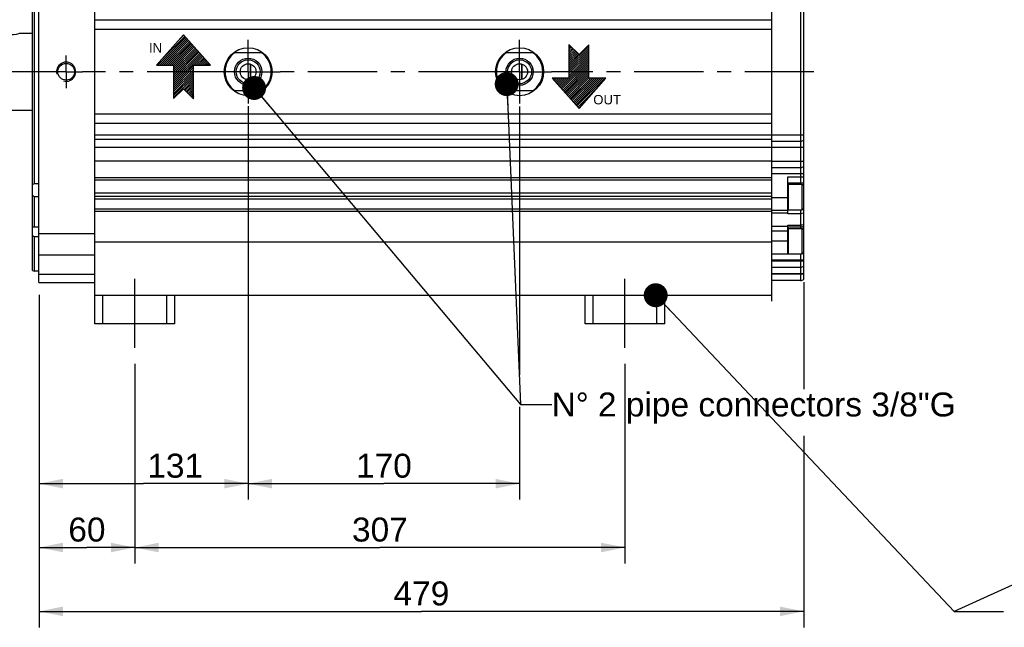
# Model space of a CAD drawing. Header units: millimetres. Extents: x 0 to 420, y 0 to 297.
# Tile 24 of 45: x 103 to 227, y 103 to 180. Entities that reach past the tile are written whole.
import ezdxf

# ---------------------------------------------------------------- set-up
doc = ezdxf.new("R2010")
doc.units = ezdxf.units.MM
doc.header["$LTSCALE"] = 23.1
doc.linetypes.add('CENTER', pattern=[0.6, 0.375, -0.075, 0.075, -0.075])
doc.layers.get('0').update_dxf_attribs({"linetype": 'CONTINUOUS'})
for name, color, linetype in [('AXIS', 7, 'CONTINUOUS'), ('COMPONENTS', 7, 'CONTINUOUS'), ('DETAIL', 7, 'CONTINUOUS'), ('DIMENSION', 7, 'CONTINUOUS')]:
    doc.layers.add(name, color=color, linetype=linetype)
doc.styles.get("Standard").update_dxf_attribs({"font": 'arial.ttf'})
doc.styles.add('TEXTSTYLE_11', font='arial.ttf')
doc.dimstyles.new('DIMSTYLE_11', dxfattribs={"dimtxt": 3, "dimasz": 3, "dimexe": 0.18, "dimexo": 0.0625, "dimgap": 0.09, "dimtad": 1, "dimdec": 3, "dimlfac": 5, "dimdsep": 46, "dimtxsty": 'STANDARD', "dimblk": '_FILLED', "dimblk1": '_FILLED', "dimblk2": '_FILLED', "dimcen": 0.09, "dimadec": 0, "dimazin": 0, "dimtp": 0.5, "dimtm": 0.5, "dimtfac": 1, "dimtdec": 3, "dimtofl": 0, "dimtmove": 0, "dimatfit": 3, "dimldrblk": '_FILLED', "dimfxl": 1, "dimtolj": 1, "dimarcsym": 0})
doc.dimstyles.new('DIMSTYLE_4', dxfattribs={"dimtxt": 3, "dimasz": 3, "dimexe": 0.18, "dimexo": 0.0625, "dimgap": 0.09, "dimtad": 1, "dimlfac": 5, "dimdsep": 46, "dimtxsty": 'STANDARD', "dimblk": '_FILLED', "dimblk1": '_FILLED', "dimblk2": '_FILLED', "dimcen": 0.09, "dimadec": 0, "dimazin": 0, "dimtp": 0.3, "dimtm": 0.3, "dimtfac": 1, "dimtofl": 0, "dimtmove": 0, "dimatfit": 3, "dimldrblk": '_FILLED', "dimfxl": 1, "dimtolj": 1, "dimarcsym": 0})
doc.dimstyles.new('DIMSTYLE_5', dxfattribs={"dimtxt": 3, "dimasz": 3, "dimexe": 0.18, "dimexo": 0.0625, "dimgap": 0.09, "dimtad": 1, "dimlfac": 5, "dimdsep": 46, "dimtxsty": 'STANDARD', "dimblk": '_FILLED', "dimblk1": '_FILLED', "dimblk2": '_FILLED', "dimcen": 0.09, "dimadec": 0, "dimazin": 0, "dimtp": 0.5, "dimtm": 0.5, "dimtfac": 1, "dimtofl": 0, "dimtmove": 0, "dimatfit": 3, "dimldrblk": '_FILLED', "dimfxl": 1, "dimtolj": 1, "dimarcsym": 0})
doc.dimstyles.new('DIMSTYLE_8', dxfattribs={"dimtxt": 3, "dimasz": 3, "dimexe": 0.18, "dimexo": 0.0625, "dimgap": 0.09, "dimtad": 1, "dimlfac": 5, "dimdsep": 46, "dimtxsty": 'STANDARD', "dimblk": '_FILLED', "dimblk1": '_FILLED', "dimblk2": '_FILLED', "dimcen": 0.09, "dimadec": 0, "dimazin": 0, "dimtp": 0.8, "dimtm": 0.8, "dimtfac": 1, "dimtofl": 0, "dimtmove": 0, "dimatfit": 3, "dimldrblk": '_FILLED', "dimfxl": 1, "dimtolj": 1, "dimarcsym": 0})
doc.dimstyles.get("Standard").update_dxf_attribs({"dimtxt": 3, "dimasz": 3, "dimexe": 0.18, "dimexo": 0.0625, "dimgap": 0.09, "dimtad": 1, "dimdec": 3, "dimdsep": 46, "dimtxsty": 'STANDARD', "dimblk": '_FILLED', "dimblk1": '_FILLED', "dimblk2": '_FILLED', "dimcen": 0.09, "dimadec": 0, "dimazin": 0, "dimtol": 1, "dimtp": 0.001, "dimtm": 0.001, "dimtfac": 1, "dimtdec": 3, "dimtofl": 0, "dimtmove": 0, "dimatfit": 3, "dimldrblk": '_FILLED', "dimfxl": 1, "dimtolj": 1, "dimarcsym": 0})

# ---------------------------------------------------------------- blocks, each defined once
blk = doc.blocks.new('_FILLED')
at = {"color": 0, "linetype": 'BYBLOCK'}
blk.add_solid([(0, 0), (-1, 0.2), (-1, -0.2)], dxfattribs=at)
blk = doc.blocks.new('*D4')
at = {"layer": 'DIMENSION', "color": 2, "linetype": 'CONTINUOUS'}
for p, q in [((105.68, 142.53), (105.68, 111.47)), ((117.68, 136.47), (117.68, 127.13)), ((117.68, 125.87), (117.68, 111.47)), ((105.68, 113.47), (111.68, 113.47)), ((117.68, 113.47), (111.68, 113.47))]:
    blk.add_line(p, q, dxfattribs=at)
at = {"layer": 'DIMENSION', "color": 2, "linetype": 'CONTINUOUS', "xscale": 3, "yscale": 3, "zscale": 3, "rotation": 180}
blk.add_blockref('_FILLED', (105.68, 113.47), dxfattribs=at)
at = {"layer": 'DIMENSION', "color": 2, "linetype": 'CONTINUOUS', "xscale": 3, "yscale": 3, "zscale": 3}
blk.add_blockref('_FILLED', (117.68, 113.47), dxfattribs=at)
at = {"layer": 'DIMENSION', "color": 2, "linetype": 'CONTINUOUS', "insert": (111.68, 117.22), "char_height": 3, "width": 4.6617, "attachment_point": 2, "line_spacing_factor": 0.9}
blk.add_mtext('60', dxfattribs=at)
blk = doc.blocks.new('*D5')
at = {"layer": 'DIMENSION', "color": 2, "linetype": 'CONTINUOUS'}
for p, q in [((131.88, 167.38), (131.88, 119.47)), ((105.68, 139.36), (105.68, 119.47)), ((105.68, 121.47), (118.78, 121.47)), ((131.88, 121.47), (118.78, 121.47))]:
    blk.add_line(p, q, dxfattribs=at)
at = {"layer": 'DIMENSION', "color": 2, "linetype": 'CONTINUOUS', "xscale": 3, "yscale": 3, "zscale": 3, "rotation": 180}
blk.add_blockref('_FILLED', (105.68, 121.47), dxfattribs=at)
at = {"layer": 'DIMENSION', "color": 2, "linetype": 'CONTINUOUS', "xscale": 3, "yscale": 3, "zscale": 3}
blk.add_blockref('_FILLED', (131.88, 121.47), dxfattribs=at)
at = {"layer": 'DIMENSION', "color": 2, "linetype": 'CONTINUOUS', "insert": (122.74, 125.22), "char_height": 3, "width": 6.9926, "attachment_point": 2, "line_spacing_factor": 0.9}
blk.add_mtext('131', dxfattribs=at)
blk = doc.blocks.new('*D6')
at = {"layer": 'DIMENSION', "color": 2, "linetype": 'CONTINUOUS'}
for p, q in [((131.88, 168.75), (131.88, 119.47)), ((165.88, 168.72), (165.88, 135.1)), ((165.88, 131.11), (165.88, 119.47)), ((131.88, 121.47), (148.88, 121.47)), ((165.88, 121.47), (148.88, 121.47))]:
    blk.add_line(p, q, dxfattribs=at)
at = {"layer": 'DIMENSION', "color": 2, "linetype": 'CONTINUOUS', "xscale": 3, "yscale": 3, "zscale": 3, "rotation": 180}
blk.add_blockref('_FILLED', (131.88, 121.47), dxfattribs=at)
at = {"layer": 'DIMENSION', "color": 2, "linetype": 'CONTINUOUS', "xscale": 3, "yscale": 3, "zscale": 3}
blk.add_blockref('_FILLED', (165.88, 121.47), dxfattribs=at)
at = {"layer": 'DIMENSION', "color": 2, "linetype": 'CONTINUOUS', "insert": (148.88, 125.22), "char_height": 3, "width": 6.9926, "attachment_point": 2, "line_spacing_factor": 0.9}
blk.add_mtext('170', dxfattribs=at)
blk = doc.blocks.new('*D10')
at = {"layer": 'DIMENSION', "color": 2, "linetype": 'CONTINUOUS'}
for p, q in [((201.48, 146.73), (201.48, 133.32)), ((105.68, 145.12), (105.68, 103.47)), ((201.48, 127.45), (201.48, 103.47)), ((105.68, 105.47), (153.58, 105.47)), ((201.48, 105.47), (153.58, 105.47))]:
    blk.add_line(p, q, dxfattribs=at)
at = {"layer": 'DIMENSION', "color": 2, "linetype": 'CONTINUOUS', "xscale": 3, "yscale": 3, "zscale": 3, "rotation": 180}
blk.add_blockref('_FILLED', (105.68, 105.47), dxfattribs=at)
at = {"layer": 'DIMENSION', "color": 2, "linetype": 'CONTINUOUS', "xscale": 3, "yscale": 3, "zscale": 3}
blk.add_blockref('_FILLED', (201.48, 105.47), dxfattribs=at)
at = {"layer": 'DIMENSION', "color": 2, "linetype": 'CONTINUOUS', "insert": (153.58, 109.22), "char_height": 3, "width": 6.9926, "attachment_point": 2, "line_spacing_factor": 0.9}
blk.add_mtext('479', dxfattribs=at)
blk = doc.blocks.new('*D25')
at = {"layer": 'DIMENSION', "color": 2, "linetype": 'CONTINUOUS'}
for p, q in [((117.68, 136.47), (117.68, 111.47)), ((179.08, 136.47), (179.08, 111.47)), ((117.68, 113.47), (148.38, 113.47)), ((179.08, 113.47), (148.38, 113.47))]:
    blk.add_line(p, q, dxfattribs=at)
at = {"layer": 'DIMENSION', "color": 2, "linetype": 'CONTINUOUS', "xscale": 3, "yscale": 3, "zscale": 3, "rotation": 180}
blk.add_blockref('_FILLED', (117.68, 113.47), dxfattribs=at)
at = {"layer": 'DIMENSION', "color": 2, "linetype": 'CONTINUOUS', "xscale": 3, "yscale": 3, "zscale": 3}
blk.add_blockref('_FILLED', (179.08, 113.47), dxfattribs=at)
at = {"layer": 'DIMENSION', "color": 2, "linetype": 'CONTINUOUS', "insert": (148.38, 117.22), "char_height": 3, "width": 6.9926, "attachment_point": 2, "line_spacing_factor": 0.9}
blk.add_mtext('307', dxfattribs=at)
blk = doc.blocks.new('COOLING_OUT_BL2', base_point=(123.31, 173.68))
at = {"layer": 'DETAIL', "color": 1, "linetype": 'CONTINUOUS'}
for p, q in [((123.79, 177.68), (120.42, 173.89)), ((123.82, 177.64), (123.3, 177.13)), ((127.16, 173.89), (123.79, 177.68)), ((124.05, 177.38), (120.56, 173.89)), ((124.17, 177.24), (120.81, 173.89)), ((124.29, 177.11), (121.07, 173.89)), ((123.93, 177.51), (121.29, 174.86)), ((124.41, 176.98), (121.32, 173.89)), ((124.53, 176.84), (121.57, 173.89)), ((124.65, 176.71), (121.82, 173.89)), ((124.76, 176.58), (122.07, 173.89)), ((124.88, 176.44), (122.33, 173.89)), ((125, 176.31), (122.55, 173.86)), ((125.12, 176.18), (122.55, 173.61)), ((125.24, 176.04), (122.55, 173.36)), ((125.36, 175.91), (122.55, 173.11)), ((125.48, 175.78), (122.55, 172.85)), ((125.6, 175.64), (122.55, 172.6)), ((125.71, 175.51), (122.55, 172.35)), ((125.83, 175.38), (122.55, 172.1)), ((125.95, 175.24), (122.55, 171.85)), ((126.07, 175.11), (122.55, 171.59)), ((126.19, 174.98), (125.1, 173.89)), ((126.31, 174.84), (125.35, 173.89)), ((126.43, 174.71), (125.6, 173.89)), ((126.54, 174.57), (125.86, 173.89)), ((126.66, 174.44), (126.11, 173.89)), ((126.78, 174.31), (126.36, 173.89)), ((126.9, 174.17), (126.61, 173.89)), ((127.02, 174.04), (126.86, 173.89)), ((127.14, 173.91), (127.12, 173.89)), ((120.42, 173.89), (122.55, 173.89)), ((122.55, 173.89), (122.55, 169.71)), ((125.05, 173.84), (122.55, 171.34)), ((125.05, 173.59), (122.55, 171.09)), ((125.05, 173.33), (122.55, 170.84)), ((125.05, 173.08), (122.55, 170.59)), ((125.05, 172.83), (122.55, 170.33)), ((125.05, 173.89), (127.16, 173.89)), ((125.05, 169.68), (125.05, 173.89)), ((125.05, 172.58), (122.55, 170.08)), ((125.05, 172.32), (122.55, 169.83)), ((125.05, 172.07), (123.85, 170.87)), ((125.05, 171.82), (123.98, 170.75)), ((125.05, 171.57), (124.1, 170.62)), ((122.55, 169.71), (123.79, 170.94)), ((123.79, 170.94), (125.05, 169.68)), ((125.05, 171.32), (124.23, 170.5)), ((125.05, 171.06), (124.36, 170.37)), ((125.05, 170.81), (124.48, 170.24)), ((125.05, 170.56), (124.61, 170.12)), ((125.05, 170.31), (124.73, 169.99)), ((125.05, 170.06), (124.86, 169.87)), ((125.05, 169.8), (124.99, 169.74))]:
    blk.add_line(p, q, dxfattribs=at)
at = {"layer": 'DETAIL', "color": 2, "linetype": 'CONTINUOUS', "style": 'TEXTSTYLE_11'}
blk.add_text('IN', height=1.179, dxfattribs=at).set_placement((119.46, 175.48))
blk = doc.blocks.new('COOLING_IN_BL3', base_point=(174.26, 172.48))
at = {"layer": 'DETAIL', "color": 5, "linetype": 'CONTINUOUS'}
for p, q in [((172.06, 176.48), (172.06, 172.27)), ((173.32, 175.22), (172.06, 176.48)), ((172.06, 176.36), (172.12, 176.42)), ((174.56, 176.45), (173.32, 175.22)), ((174.56, 172.27), (174.56, 176.45)), ((172.06, 173.84), (174.56, 176.33)), ((172.06, 176.1), (172.25, 176.29)), ((172.06, 175.85), (172.38, 176.17)), ((172.06, 173.58), (174.56, 176.08)), ((172.06, 175.6), (172.5, 176.04)), ((172.06, 175.35), (172.63, 175.92)), ((172.06, 173.33), (174.56, 175.83)), ((172.06, 175.1), (172.76, 175.79)), ((172.06, 174.84), (172.88, 175.66)), ((172.06, 173.08), (174.56, 175.57)), ((172.06, 174.59), (173.01, 175.54)), ((172.06, 174.34), (173.13, 175.41)), ((172.06, 172.83), (174.56, 175.32)), ((172.06, 174.09), (173.26, 175.29)), ((171.04, 171.05), (174.56, 174.57)), ((171.16, 170.92), (174.56, 174.31)), ((171.28, 170.78), (174.56, 174.06)), ((172.06, 172.57), (174.56, 175.07)), ((172.06, 172.32), (174.56, 174.82)), ((171.4, 170.65), (174.56, 173.81)), ((171.52, 170.52), (174.56, 173.56)), ((171.63, 170.38), (174.56, 173.31)), ((171.75, 170.25), (174.56, 173.05)), ((171.87, 170.12), (174.56, 172.8)), ((172.06, 172.27), (169.96, 172.27)), ((169.96, 172.27), (173.32, 168.48)), ((169.97, 172.25), (169.99, 172.27)), ((170.09, 172.12), (170.25, 172.27)), ((170.21, 171.99), (170.5, 172.27)), ((170.33, 171.85), (170.75, 172.27)), ((170.45, 171.72), (171, 172.27)), ((170.57, 171.59), (171.26, 172.27)), ((170.69, 171.45), (171.51, 172.27)), ((170.8, 171.32), (171.76, 172.27)), ((170.92, 171.19), (172.01, 172.27)), ((171.99, 169.98), (174.56, 172.55)), ((172.11, 169.85), (174.56, 172.3)), ((172.23, 169.72), (174.78, 172.27)), ((172.35, 169.58), (175.04, 172.27)), ((172.47, 169.45), (175.29, 172.27)), ((172.58, 169.32), (175.54, 172.27)), ((172.7, 169.18), (175.79, 172.27)), ((172.82, 169.05), (176.04, 172.27)), ((172.94, 168.92), (176.3, 172.27)), ((173.06, 168.78), (176.55, 172.27)), ((173.32, 168.48), (176.69, 172.27)), ((176.69, 172.27), (174.56, 172.27)), ((173.18, 168.65), (175.82, 171.3)), ((173.3, 168.52), (173.81, 169.03))]:
    blk.add_line(p, q, dxfattribs=at)
at = {"layer": 'DETAIL', "color": 2, "linetype": 'CONTINUOUS', "style": 'TEXTSTYLE_11'}
blk.add_text('OUT', height=1.179, dxfattribs=at).set_placement((175.1, 168.98))

msp = doc.modelspace()

# ---------------------------------------------------------------- linework, layer by layer
at = {"color": 7, "linetype": 'CONTINUOUS'}
for p, q in [((199.54563, 158.97489), (201.27863, 158.97489)), ((201.27863, 158.97489), (201.47863, 158.77489)), ((201.27863, 155.77489), (201.27863, 158.97489)), ((201.47863, 155.97493), (201.47863, 158.77485)), ((199.54563, 155.77489), (201.27863, 155.77489)), ((201.27863, 155.77489), (201.47863, 155.97489)), ((199.54563, 153.45489), (201.27863, 153.45489)), ((201.27863, 153.45489), (201.47863, 153.25489)), ((201.27863, 150.25489), (201.27863, 153.45489)), ((201.47863, 150.45493), (201.47863, 153.25485)), ((199.54563, 150.25489), (201.27863, 150.25489)), ((201.27863, 150.25489), (201.47863, 150.45489))]:
    msp.add_line(p, q, dxfattribs=at)
at = {"color": 9, "linetype": 'CONTINUOUS'}
for p, q in [((199.54563, 155.77489), (199.54563, 158.97489)), ((199.54563, 150.25489), (199.54563, 153.45489))]:
    msp.add_line(p, q, dxfattribs=at)
at = {"color": 7, "linetype": 'CONTINUOUS'}
for centre, start, end in [((199.54563, 158.90789), 90, 180), ((199.54563, 155.84189), 180, 270), ((199.54563, 153.38789), 90, 180), ((199.54563, 150.32189), 180, 270)]:
    msp.add_arc(centre, 0.067, start, end, dxfattribs=at)
at = {"layer": 'AXIS', "color": 2, "linetype": 'CENTER'}
for p, q in [((131.87863, 173.07489), (131.87863, 177.07489)), ((165.87863, 173.07489), (165.87863, 177.07489)), ((109.07863, 173.07489), (109.07863, 175.12489)), ((107.02863, 173.07489), (80.27463, 173.07489)), ((109.07863, 173.07489), (107.02863, 173.07489)), ((109.07863, 173.07489), (109.07863, 171.02489)), ((109.07863, 173.07489), (111.12863, 173.07489)), ((127.87863, 173.07489), (111.12863, 173.07489)), ((131.87863, 173.07489), (127.87863, 173.07489)), ((131.87863, 173.07489), (131.87863, 169.07489)), ((131.87863, 173.07489), (135.87863, 173.07489)), ((161.87863, 173.07489), (135.87863, 173.07489)), ((165.87863, 173.07489), (161.87863, 173.07489)), ((165.87863, 173.07489), (169.87863, 173.07489)), ((165.87863, 173.07489), (165.87863, 169.07489)), ((202.75351, 173.07489), (169.87863, 173.07489)), ((117.67863, 138.47489), (117.67863, 148.07489)), ((179.07863, 138.47489), (179.07863, 148.07489))]:
    msp.add_line(p, q, dxfattribs=at)
at = {"layer": 'COMPONENTS', "color": 7, "linetype": 'CONTINUOUS'}
for p, q in [((112.67863, 141.47489), (112.67863, 201.07489)), ((105.67863, 146.67489), (105.67863, 199.47489)), ((104.87863, 148.19048), (104.87863, 197.95922)), ((105.07863, 187.11184), (105.07863, 159.03793)), ((197.47863, 145.07489), (197.47863, 186.62489)), ((201.47863, 158.77485), (201.47863, 187.37489)), ((197.47863, 179.54366), (112.67863, 179.54366)), ((103.27463, 177.87489), (103.2608, 177.87087)), ((104.87863, 177.87489), (103.27463, 177.87489)), ((197.47863, 178.37489), (112.67863, 178.37489)), ((130.07863, 175.47489), (133.67863, 175.47489)), ((164.07863, 175.47489), (167.67863, 175.47489)), ((132.17863, 174.02851), (132.17863, 172.12127)), ((166.17863, 174.02851), (166.17863, 172.12127)), ((133.67863, 170.67489), (130.07863, 170.67489)), ((167.67863, 170.67489), (164.07863, 170.67489)), ((83.67463, 168.27489), (104.87863, 168.27489)), ((197.47863, 167.77489), (112.67863, 167.77489)), ((197.47863, 166.60612), (112.67863, 166.60612)), ((197.47863, 165.14413), (112.67863, 165.14413)), ((197.47863, 164.57489), (112.67863, 164.57489)), ((197.47863, 164.37489), (201.07863, 164.37489)), ((197.47863, 163.57489), (112.67863, 163.57489)), ((197.47863, 161.87489), (112.67863, 161.87489)), ((197.47863, 161.07489), (201.07863, 161.07489)), ((112.67863, 159.82489), (197.47863, 159.82489)), ((112.67863, 159.52489), (197.47863, 159.52489)), ((199.47863, 155.28831), (199.47863, 159.92489)), ((201.07863, 159.12489), (199.47863, 159.12489)), ((105.67863, 159.03793), (105.07863, 159.03793)), ((197.47863, 157.86807), (112.67863, 157.86807)), ((105.07863, 157.39555), (105.07863, 153.6029)), ((105.67863, 157.39555), (105.07863, 157.39555)), ((197.47863, 157.42489), (112.67863, 157.42489)), ((197.47863, 157.12489), (112.67863, 157.12489)), ((197.47863, 155.87489), (112.67863, 155.87489)), ((197.47863, 155.58457), (112.67863, 155.58457)), ((199.47863, 155.67489), (197.47863, 155.67489)), ((201.47863, 153.25485), (201.47863, 155.97489)), ((105.67863, 153.6029), (105.07863, 153.6029)), ((199.47863, 150.27489), (199.47863, 153.83749)), ((199.47863, 153.62489), (201.07863, 153.62489)), ((105.07863, 152.3876), (105.07852, 148.07489)), ((105.67863, 152.3876), (105.07863, 152.3876)), ((197.47863, 151.72427), (112.67863, 151.72427)), ((197.47863, 150.27489), (199.49801, 150.27489)), ((201.47863, 147.06768), (201.47863, 150.45935)), ((104.87863, 148.19029), (105.07852, 148.07489)), ((105.67863, 148.07489), (105.07852, 148.07489)), ((197.47863, 148.57489), (201.07863, 148.57489)), ((201.07863, 146.91489), (197.47863, 146.91489)), ((105.67863, 146.67489), (112.67863, 146.67489)), ((112.67863, 145.07489), (197.47863, 145.07489)), ((113.67863, 141.47489), (113.67863, 145.07489)), ((121.67863, 141.47489), (121.67863, 145.07489)), ((122.67863, 141.47489), (122.67863, 145.07489)), ((174.07863, 141.47489), (174.07863, 145.07489)), ((175.07863, 141.47489), (175.07863, 145.07489)), ((183.07863, 141.47489), (183.07863, 145.07489)), ((184.07863, 141.47489), (184.07863, 145.07489)), ((122.67863, 141.47489), (112.67863, 141.47489)), ((184.07863, 141.47489), (174.07863, 141.47489))]:
    msp.add_line(p, q, dxfattribs=at)
at = {"layer": 'COMPONENTS', "color": 9, "linetype": 'CONTINUOUS'}
for p, q in [((201.07863, 187.17489), (201.07863, 158.97489)), ((197.47863, 165.17489), (201.47863, 165.17489)), ((201.47863, 163.57489), (197.47863, 163.57489)), ((197.47863, 161.87489), (201.47863, 161.87489)), ((201.47863, 160.27489), (197.47863, 160.27489)), ((199.47863, 159.92489), (201.47863, 159.92489)), ((199.47863, 157.27489), (197.47863, 157.27489)), ((197.47863, 155.41415), (199.47863, 155.41415)), ((201.07863, 155.77489), (201.07863, 153.45489)), ((201.47863, 155.83141), (201.33516, 155.83141)), ((201.07863, 155.28831), (199.47863, 155.28831)), ((197.47863, 153.7219), (199.47863, 153.7219)), ((197.47863, 153.13097), (199.47863, 153.13097)), ((199.47863, 153.83749), (201.07863, 153.83749)), ((105.67863, 152.81952), (112.67863, 152.81952)), ((197.47863, 151.87489), (199.47863, 151.87489)), ((105.67863, 150.13669), (112.67863, 150.13669)), ((201.47863, 149.47489), (197.47863, 149.47489)), ((197.47863, 149.37489), (201.47863, 149.37489)), ((201.07863, 150.25489), (201.07863, 146.91489)), ((105.67863, 147.708), (112.67863, 147.708)), ((201.47863, 147.77489), (197.47863, 147.77489)), ((201.47863, 147.71489), (197.47863, 147.71489))]:
    msp.add_line(p, q, dxfattribs=at)
at = {"layer": 'COMPONENTS', "color": 2, "linetype": 'CENTER'}
msp.add_line((197.47863, 144.31889), (197.47863, 145.07489), dxfattribs=at)
at = {"layer": 'COMPONENTS', "color": 7, "linetype": 'CONTINUOUS'}
for centre, radius in [((131.87863, 173.07489), 3), ((165.87863, 173.07489), 3), ((109.07863, 173.07489), 1.05), ((131.87863, 173.07489), 1.7), ((131.87863, 173.07489), 1.5), ((131.87863, 173.07489), 1), ((165.87863, 173.07489), 1.7), ((165.87863, 173.07489), 1.5), ((165.87863, 173.07489), 1)]:
    msp.add_circle(centre, radius, dxfattribs=at)
for centre, radius, start, end in [((131.87863, 173.07489), 2.90001, 124.1484243, 235.8515757), ((131.87863, 173.07489), 2.90001, 304.1484243, 55.8515757), ((165.87863, 173.07489), 2.90001, 124.1484243, 235.8515757), ((165.87863, 173.07489), 2.90001, 304.1484243, 55.8515757), ((107.83392, 173.0741), 24.34471, 0.0018563, 2.2615533), ((141.83392, 173.0741), 24.34471, 0.0018563, 2.2615533), ((107.83393, 173.07568), 24.34471, 357.7384424, 359.9981432), ((141.83393, 173.07568), 24.34471, 357.7384424, 359.9981432), ((201.07863, 164.97489), 0.6, 270, 311.8103149), ((201.07863, 161.67489), 0.6, 270, 311.8103149), ((201.07863, 159.72489), 0.6, 270, 311.8103149), ((201.07863, 154.22489), 0.6, 270, 311.8103149), ((201.07863, 150.87489), 0.6, 299.964059, 311.8103149), ((201.07863, 149.17489), 0.6, 270, 311.8103149), ((201.07863, 147.51489), 0.6, 270, 311.8103149)]:
    msp.add_arc(centre, radius, start, end, dxfattribs=at)
at = {"layer": 'COMPONENTS', "color": 2, "linetype": 'CONTINUOUS'}
msp.add_arc((109.07863, 173.07489), 1.2, 255, 195, dxfattribs=at)
at = {"layer": 'COMPONENTS', "color": 7, "linetype": 'CONTINUOUS'}
for points, knots in [([(103.2608, 177.87087), (103.20872, 177.85582), (102.75806, 177.73212), (102.28793, 177.66618), (101.87463, 177.66618)], [0, 0, 0, 0, 0.115959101, 1, 1, 1, 1]), ([(105.07863, 153.6029), (105.02794, 153.60225), (104.96102, 153.59888), (104.89465, 153.59059), (104.87863, 153.58826)], [0, 0, 0, 0, 0.758038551, 1, 1, 1, 1])]:
    msp.add_open_spline(points, degree=3, knots=knots, dxfattribs=at)
for points in [[(105.07863, 159.03793), (105.01036, 159.0184), (104.94305, 158.99442), (104.87863, 158.96452)], [(104.87863, 157.59874), (104.9422, 157.52809), (105.00927, 157.46051), (105.07863, 157.39555)], [(104.87863, 152.57764), (104.943, 152.51195), (105.01, 152.44881), (105.07863, 152.3876)]]:
    msp.add_open_spline(points, degree=3, dxfattribs=at)
at = {"layer": 'COMPONENTS', "color": 9, "linetype": 'CONTINUOUS'}
for points, knots in [([(201.47863, 155.39203), (201.45063, 155.37503), (201.32611, 155.31299), (201.18458, 155.28831), (201.07863, 155.28831)], [0, 0, 0, 0, 0.236187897, 1, 1, 1, 1]), ([(201.47863, 153.94967), (201.45078, 153.93138), (201.3276, 153.86482), (201.1849, 153.83749), (201.07863, 153.83749)], [0, 0, 0, 0, 0.238711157, 1, 1, 1, 1]), ([(201.39705, 153.35641), (201.39753, 153.38678), (201.4249, 153.45111), (201.45973, 153.5072), (201.47863, 153.53847)], [0, 0, 0, 0, 0.453886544, 1, 1, 1, 1])]:
    msp.add_open_spline(points, degree=3, knots=knots, dxfattribs=at)
msp.add_open_spline([(201.39915, 153.33437), (201.3976, 153.34159), (201.39694, 153.34903), (201.39705, 153.35641)], degree=3, dxfattribs=at)

# ---------------------------------------------------------------- block references
at = {"layer": 'DETAIL', "color": 2, "linetype": 'CONTINUOUS'}
for name, p in [('COOLING_OUT_BL2', (123.30681, 173.67615)), ('COOLING_IN_BL3', (174.26471, 172.48405))]:
    msp.add_blockref(name, p, dxfattribs=at)

# ---------------------------------------------------------------- texts
at = {"layer": 'DETAIL', "color": 2, "linetype": 'CONTINUOUS', "insert": (169.89636, 132.88824), "char_height": 3, "width": 50.9702602, "attachment_point": 1, "line_spacing_factor": 0.9}
msp.add_mtext('N\\Fgdt;{\\Fgdt;~}\\Farial.ttf; 2 pipe connectors 3/8"G', dxfattribs=at)

# ---------------------------------------------------------------- dimensions: what is measured, and where the dimension line sits
at = {"layer": 'DIMENSION', "color": 2, "linetype": 'CONTINUOUS'}
for base, p1, p2, dimstyle, picture, middle in [((165.87863, 121.47489), (131.87863, 168.75192), (165.87863, 168.71641), 'DIMSTYLE_5', '*D6', (145.38235, 123.72489)), ((131.87863, 121.47489), (105.67863, 139.35625), (131.87863, 167.37882), 'DIMSTYLE_5', '*D5', (119.24703, 123.72489)), ((201.47863, 105.47489), (105.67863, 145.12405), (201.47863, 146.72768), 'DIMSTYLE_8', '*D10', (150.08235, 107.72489)), ((117.67863, 113.47489), (105.67863, 142.53442), (117.67863, 136.47489), 'DIMSTYLE_4', '*D4', (109.34778, 115.72489)), ((179.07863, 113.47489), (117.67863, 136.47489), (179.07863, 136.47489), 'DIMSTYLE_11', '*D25', (144.88235, 115.72489))]:
    dim = msp.add_linear_dim(base=base, p1=p1, p2=p2, dimstyle=dimstyle, dxfattribs=at)
    dim.commit()
    dim.dimension.update_dxf_attribs({"geometry": picture, "text_midpoint": middle, "dimtype": 160})

# ---------------------------------------------------------------- leaders
at = {"layer": 'DETAIL', "color": 2, "linetype": 'CONTINUOUS'}
for points in [[(164.26366, 171.52751), (166.00775, 131.38824), (169.89636, 131.38824)], [(132.62428, 171.03926), (166.00775, 131.38824), (169.89636, 131.38824)], [(182.92624, 145.07489), (220.29034, 105.47489), (226.47291, 105.47489)], [(300.03881, 141.47489), (220.29034, 105.47489), (226.47291, 105.47489)]]:
    msp.add_leader(points, dimstyle='STANDARD', override={"dimtad": 0, "dimldrblk": 'DOT'}, dxfattribs=at)

doc.saveas('drawing.dxf')
